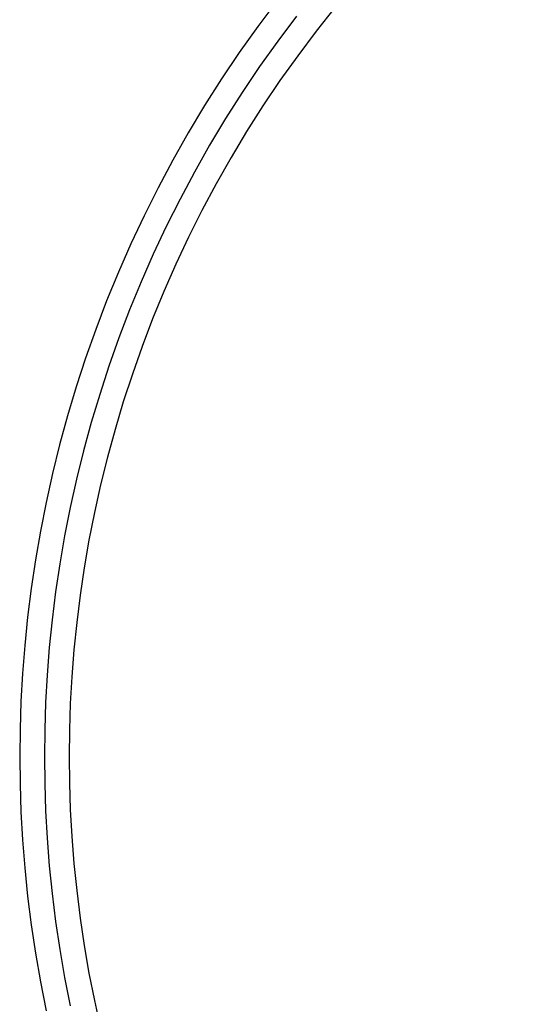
# Model space of a CAD drawing. Header units: millimetres. Extents: x -1135 to -483, y 786 to 1438.
# Tile 2 of 14: x -1135 to -1003, y 1047 to 1306. Entities that reach past the tile are written whole.
import ezdxf

# ---------------------------------------------------------------- set-up
doc = ezdxf.new("R2010")
doc.units = ezdxf.units.MM
doc.layers.add('EXTRUSIÓN', color=7, linetype='Continuous')

msp = doc.modelspace()

# ---------------------------------------------------------------- linework, layer by layer
at = {"layer": 'EXTRUSIÓN'}
for points in [[(-1067.01, 1310.71), (-1072.04, 1304), (-1076.89, 1297.17), (-1081.55, 1290.24), (-1086.01, 1283.21), (-1090.29, 1276.1), (-1094.37, 1268.89), (-1098.25, 1261.62), (-1101.93, 1254.27), (-1105.41, 1246.87), (-1108.68, 1239.42), (-1111.76, 1231.92), (-1114.63, 1224.39), (-1117.31, 1216.83), (-1119.78, 1209.25), (-1122.05, 1201.66), (-1124.13, 1194.06), (-1126.01, 1186.47), (-1127.69, 1178.88), (-1129.19, 1171.31), (-1130.49, 1163.77), (-1131.61, 1156.25), (-1132.55, 1148.77), (-1133.3, 1141.32), (-1133.89, 1133.93), (-1134.3, 1126.58), (-1134.54, 1119.29), (-1134.62, 1112.07), (-1134.54, 1104.84), (-1134.3, 1097.55), (-1133.89, 1090.2), (-1133.3, 1082.81), (-1132.55, 1075.37), (-1131.61, 1067.88), (-1130.49, 1060.36), (-1129.19, 1052.82), (-1127.69, 1045.25)], [(-1051.71, 1309.11), (-1056.71, 1302.78), (-1061.54, 1296.34), (-1066.2, 1289.79), (-1070.67, 1283.13), (-1074.96, 1276.38), (-1079.06, 1269.55), (-1082.98, 1262.64), (-1086.7, 1255.65), (-1090.24, 1248.6), (-1093.58, 1241.49), (-1096.73, 1234.34), (-1099.68, 1227.14), (-1102.44, 1219.91), (-1105, 1212.65), (-1107.38, 1205.37), (-1109.56, 1198.08), (-1111.55, 1190.79), (-1113.36, 1183.5), (-1114.97, 1176.22), (-1116.41, 1168.95), (-1117.66, 1161.7), (-1118.74, 1154.49), (-1119.64, 1147.3), (-1120.36, 1140.16), (-1120.92, 1133.05), (-1121.32, 1126), (-1121.55, 1119), (-1121.63, 1112.07), (-1121.55, 1105.13), (-1121.32, 1098.13), (-1120.92, 1091.08), (-1120.36, 1083.98), (-1119.64, 1076.83), (-1118.74, 1069.64), (-1117.66, 1062.43), (-1116.41, 1055.18), (-1114.97, 1047.91), (-1113.36, 1040.63)], [(-1061.86, 1306.74), (-1066.79, 1300.17), (-1071.54, 1293.48), (-1076.11, 1286.69), (-1080.49, 1279.8), (-1084.68, 1272.82), (-1088.67, 1265.76), (-1092.47, 1258.63), (-1096.08, 1251.44), (-1099.49, 1244.18), (-1102.7, 1236.88), (-1105.72, 1229.53), (-1108.54, 1222.15), (-1111.16, 1214.74), (-1113.58, 1207.31), (-1115.81, 1199.87), (-1117.84, 1192.43), (-1119.68, 1184.98), (-1121.33, 1177.55), (-1122.8, 1170.13), (-1124.08, 1162.74), (-1125.17, 1155.37), (-1126.09, 1148.03), (-1126.83, 1140.74), (-1127.4, 1133.49), (-1127.81, 1126.29), (-1128.05, 1119.15), (-1128.12, 1112.07), (-1128.05, 1104.98), (-1127.81, 1097.84), (-1127.4, 1090.64), (-1126.83, 1083.39), (-1126.09, 1076.1), (-1125.17, 1068.76), (-1124.08, 1061.4), (-1122.8, 1054), (-1121.33, 1046.58)]]:
    msp.add_lwpolyline(points, dxfattribs=at)
at = {"layer": 'EXTRUSIÓN', "extrusion": (0, 1, 0)}
for points in [[(1134.62, -1240.14), (867.61, -595.53)], [(1134.62, -1240.14), (1121.63, -1245.53)], [(1121.63, -1245.53), (854.62, -600.91)]]:
    msp.add_lwpolyline(points, dxfattribs=at)

doc.saveas('drawing.dxf')
